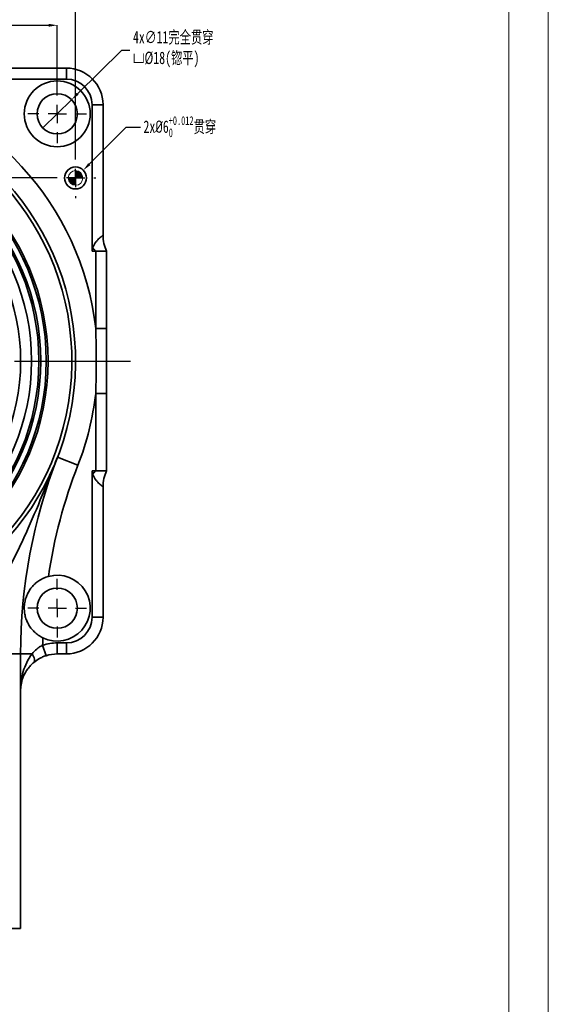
# Model space of a CAD drawing. Header units: millimetres. Extents: x -2031 to 1277, y -458 to 5880.
# Tile 39 of 61: x 650 to 794, y 2779 to 3048. Entities that reach past the tile are written whole.
import ezdxf

# ---------------------------------------------------------------- set-up
doc = ezdxf.new("R2010")
doc.units = ezdxf.units.MM
doc.header["$LTSCALE"] = 5
doc.header["$PDSIZE"] = -1
doc.linetypes.add('CENTER', pattern=[10.16, 6.35, -1.27, 1.27, -1.27])
for name, color, linetype, lineweight in [('1轮廓实线层', 7, 'Continuous', 18), ('2细线层', 4, 'Continuous', 13), ('图框层', 7, 'Continuous', 18)]:
    doc.layers.add(name, color=color, linetype=linetype, lineweight=lineweight)
doc.layers.add('中心线层', color=4, linetype='CENTER')
doc.layers.add('标注层', color=7, linetype='Continuous')
doc.styles.add('SLDTEXTSTYLE0', font='TXT', dxfattribs={"width": 0.7})
doc.dimstyles.new('SLDDIMSTYLE0', dxfattribs={"dimtxt": 2.53938, "dimasz": 2.3, "dimexe": 0, "dimexo": 0.0625, "dimgap": 0.634845, "dimtad": 0, "dimtih": 1, "dimtoh": 1, "dimdec": 6, "dimrnd": 1e-09, "dimzin": 12, "dimdsep": 46, "dimtxsty": 'SLDTEXTSTYLE0', "dimblk1": 'NONE', "dimsah": 1, "dimcen": 0, "dimadec": 0, "dimazin": 3, "dimtfac": 1, "dimtmove": 0, "dimatfit": 3, "dimldrblk": 'NONE', "dimfxl": 1, "dimfrac": 2, "dimtolj": 1, "dimtzin": 12, "dimarcsym": 0})
doc.dimstyles.new('SLDDIMSTYLE1', dxfattribs={"dimtxt": 2.53938, "dimasz": 2.3, "dimexe": 0, "dimexo": 0.0625, "dimgap": 0.634845, "dimtad": 2, "dimrnd": 1e-09, "dimzin": 12, "dimdsep": 46, "dimtxsty": 'SLDTEXTSTYLE0', "dimsah": 1, "dimcen": 0.09, "dimadec": 0, "dimazin": 3, "dimtfac": 1, "dimtofl": 0, "dimtmove": 0, "dimatfit": 3, "dimfxl": 1, "dimfrac": 2, "dimtolj": 1, "dimtzin": 12, "dimarcsym": 0})
doc.dimstyles.new('SLDDIMSTYLE3', dxfattribs={"dimtxt": 2.53938, "dimasz": 2.3, "dimexe": 0, "dimexo": 0.0625, "dimgap": 0.634845, "dimtad": 0, "dimtih": 1, "dimtoh": 1, "dimdec": 6, "dimrnd": 1e-09, "dimzin": 12, "dimdsep": 46, "dimtxsty": 'SLDTEXTSTYLE0', "dimsah": 1, "dimcen": 0, "dimadec": 0, "dimazin": 3, "dimtol": 1, "dimtp": 0.01, "dimtfac": 1, "dimtdec": 3, "dimtofl": 0, "dimtmove": 0, "dimatfit": 3, "dimfxl": 1, "dimfrac": 2, "dimtolj": 1, "dimtzin": 0, "dimarcsym": 0})
doc.dimstyles.new('SLDDIMSTYLE5', dxfattribs={"dimtxt": 2.53938, "dimasz": 2.3, "dimexe": 0, "dimexo": 0.0625, "dimgap": 0.634845, "dimtad": 2, "dimdec": 3, "dimrnd": 1e-09, "dimzin": 12, "dimdsep": 46, "dimtxsty": 'SLDTEXTSTYLE0', "dimsah": 1, "dimcen": 0.09, "dimadec": 0, "dimazin": 3, "dimtfac": 1, "dimtdec": 3, "dimtofl": 0, "dimtmove": 0, "dimatfit": 3, "dimfxl": 1, "dimfrac": 2, "dimtolj": 1, "dimtzin": 12, "dimarcsym": 0})
doc.dimstyles.new('SLDDIMSTYLE6', dxfattribs={"dimtxt": 2.53938, "dimasz": 2.3, "dimexe": 0, "dimexo": 0.0625, "dimgap": 0.634845, "dimtad": 2, "dimdec": 3, "dimrnd": 1e-09, "dimzin": 12, "dimdsep": 46, "dimtxsty": 'SLDTEXTSTYLE0', "dimsah": 1, "dimcen": 0.09, "dimadec": 0, "dimazin": 3, "dimtol": 1, "dimtm": 0.019, "dimtfac": 1, "dimtdec": 3, "dimtofl": 0, "dimtmove": 0, "dimatfit": 3, "dimfxl": 1, "dimfrac": 2, "dimtolj": 1, "dimarcsym": 0})

# ---------------------------------------------------------------- blocks, each defined once
blk = doc.blocks.new('ZwmFrameMain_2_A4^_^无分区图框^_^portrait')
at = {"layer": '1轮廓实线层'}
blk.add_line((180, 287), (180, 0), dxfattribs=at)
at = {"layer": '2细线层'}
blk.add_line((185, 292), (185, -5), dxfattribs=at)
blk = doc.blocks.new('*D74')
at = {"layer": 'Defpoints', "color": 0, "transparency": 16777216}
for p in [(966.27, -46.47), (831.27, -62.66), (966.27, -62.66)]:
    blk.add_point(p, dxfattribs=at)
at = {"layer": '标注层', "color": 0, "lineweight": -2, "transparency": 16777216}
for p, q in [((831.27, -62.6), (831.27, -46.47)), ((833.57, -46.47), (963.97, -46.47)), ((966.27, -62.6), (966.27, -46.47))]:
    blk.add_line(p, q, dxfattribs=at)
at = {"layer": '标注层', "color": 0, "transparency": 16777216}
for points in [[(833.57, -46.09), (833.57, -46.86), (831.27, -46.47)], [(963.97, -46.09), (963.97, -46.86), (966.27, -46.47)]]:
    blk.add_solid(points, dxfattribs=at)
at = {"layer": '标注层', "color": 0, "transparency": 16777216, "insert": (898.84, -42.24), "char_height": 3.386, "attachment_point": 2, "style": 'SLDTEXTSTYLE0'}
blk.add_mtext('\\A1;135', dxfattribs=at)
blk = doc.blocks.new('_None')
blk = doc.blocks.new('*D76')
at = {"layer": 'Defpoints', "color": 0, "transparency": 16777216}
for p in [(970.19, -66.8), (962.35, -74.52)]:
    blk.add_point(p, dxfattribs=at)
at = {"layer": '标注层', "color": 0, "lineweight": -2, "transparency": 16777216}
for p, q in [((983.8, -53.4), (971.82, -65.19)), ((986.1, -53.4), (983.8, -53.4)), ((962.35, -74.52), (970.19, -66.8))]:
    blk.add_line(p, q, dxfattribs=at)
at = {"layer": '标注层', "color": 0, "transparency": 16777216}
blk.add_solid([(971.56, -64.92), (972.09, -65.46), (970.19, -66.8)], dxfattribs=at)
at = {"layer": '标注层', "color": 0, "transparency": 16777216, "insert": (986.95, -48.03), "char_height": 3.3858, "attachment_point": 1, "style": 'SLDTEXTSTYLE0'}
blk.add_mtext('\\A1;4x∅11完全贯穿\\P{\\fGDT;v}%%c18(锪平)\\P', dxfattribs=at)
blk = doc.blocks.new('*D79')
at = {"layer": 'Defpoints', "color": 0, "transparency": 16777216}
for p in [(795.33, -88.16), (965.77, -88.16), (820.77, -188.16)]:
    blk.add_point(p, dxfattribs=at)
at = {"layer": '标注层', "color": 0, "lineweight": -2, "transparency": 16777216}
for p, q in [((965.7, -88.16), (795.33, -88.16)), ((795.33, -185.86), (795.33, -90.46)), ((820.7, -188.16), (795.33, -188.16))]:
    blk.add_line(p, q, dxfattribs=at)
at = {"layer": '标注层', "color": 0, "transparency": 16777216}
for points in [[(794.95, -90.46), (795.72, -90.46), (795.33, -88.16)], [(794.95, -185.86), (795.72, -185.86), (795.33, -188.16)]]:
    blk.add_solid(points, dxfattribs=at)
at = {"layer": '标注层', "color": 0, "transparency": 16777216, "insert": (791.04, -127.22), "char_height": 3.3858, "attachment_point": 1, "rotation": 90, "style": 'SLDTEXTSTYLE0'}
blk.add_mtext('\\A1;100±0.018', dxfattribs=at)
blk = doc.blocks.new('*D81')
at = {"layer": 'Defpoints', "color": 0, "transparency": 16777216}
for p in [(971.27, -40.29), (971.27, -82.66), (826.27, -182.66)]:
    blk.add_point(p, dxfattribs=at)
at = {"layer": '标注层', "color": 0, "lineweight": -2, "transparency": 16777216}
for p, q in [((826.27, -182.6), (826.27, -40.29)), ((828.57, -40.29), (968.97, -40.29)), ((971.27, -82.6), (971.27, -40.29))]:
    blk.add_line(p, q, dxfattribs=at)
at = {"layer": '标注层', "color": 0, "transparency": 16777216}
for points in [[(828.57, -39.91), (828.57, -40.68), (826.27, -40.29)], [(968.97, -39.91), (968.97, -40.68), (971.27, -40.29)]]:
    blk.add_solid(points, dxfattribs=at)
at = {"layer": '标注层', "color": 0, "transparency": 16777216, "insert": (891.6, -36), "char_height": 3.3858, "attachment_point": 1, "style": 'SLDTEXTSTYLE0'}
blk.add_mtext('\\A1;145±0.02', dxfattribs=at)
blk = doc.blocks.new('*D82')
at = {"layer": 'Defpoints', "color": 0, "transparency": 16777216}
for p in [(973.39, -86.04), (969.15, -90.28)]:
    blk.add_point(p, dxfattribs=at)
at = {"layer": '标注层', "color": 0, "lineweight": -2, "transparency": 16777216}
for p, q in [((985.04, -74.39), (975.02, -84.42)), ((988.98, -74.39), (985.04, -74.39))]:
    blk.add_line(p, q, dxfattribs=at)
at = {"layer": '标注层', "color": 0, "transparency": 16777216}
blk.add_solid([(974.74, -84.14), (975.29, -84.69), (973.39, -86.04)], dxfattribs=at)
at = {"layer": '标注层', "color": 0, "transparency": 16777216, "insert": (989.83, -71.32), "char_height": 3.3858, "attachment_point": 1, "style": 'SLDTEXTSTYLE0'}
blk.add_mtext('\\A1;2x{\\fISOCPEUR|b0|i0|c134|p34;%%C}6{\\H0.7x;\\S+0.012^ 0;}贯穿', dxfattribs=at)
blk = doc.blocks.new('SW_CENTERMARKSYMBOL_4')
at = {"layer": '中心线层', "color": 0}
for p, q in [((0, 5), (0, 8)), ((-5, 0), (-8, 0)), ((0, 0), (-2.5, 0)), ((0, 0), (0, 2.5)), ((0, 0), (0, -2.5)), ((0, 0), (2.5, 0)), ((5, 0), (8, 0)), ((0, -5), (0, -8))]:
    blk.add_line(p, q, dxfattribs=at)
blk = doc.blocks.new('SW_CENTERMARKSYMBOL_5')
at = {"layer": '中心线层', "color": 0}
for p, q in [((0, 5), (0, 8)), ((-5, 0), (-8, 0)), ((0, 0), (-2.5, 0)), ((0, 0), (0, 2.5)), ((0, 0), (0, -2.5)), ((0, 0), (2.5, 0)), ((5, 0), (8, 0)), ((0, -5), (0, -8))]:
    blk.add_line(p, q, dxfattribs=at)
blk = doc.blocks.new('SW_CENTERMARKSYMBOL_6')
at = {"layer": '中心线层', "color": 0}
for p, q in [((0, 5), (0, 5.5)), ((-5, 0), (-5.5, 0)), ((0, 0), (-2.5, 0)), ((0, 0), (0, 2.5)), ((0, 0), (0, -2.5)), ((0, 0), (2.5, 0)), ((5, 0), (5.5, 0)), ((0, -5), (0, -5.5))]:
    blk.add_line(p, q, dxfattribs=at)
blk = doc.blocks.new('SW_DOWELSYMBOL_1')
at = {"linetype": 'Continuous', "lineweight": 0}
h = blk.add_hatch(color=0, dxfattribs=at)
edge = h.paths.add_edge_path(flags=0)
edge.add_arc((0, 0), 2, 180, 270)
edge.add_line((0, -2), (0, 0))
edge.add_line((0, 0), (-2, 0))
h = blk.add_hatch(color=0, dxfattribs=at)
edge = h.paths.add_edge_path(flags=0)
edge.add_arc((0, 0), 2, 0, 90)
edge.add_line((0, 2), (0, 0))
edge.add_line((0, 0), (2, 0))
at = {"color": 0, "linetype": 'Continuous', "lineweight": 0}
blk.add_circle((0, 0), 2, dxfattribs=at)
blk = doc.blocks.new('12132132')
at = {"layer": '中心线层', "color": 0}
for p, q in [((1288.78, -114.69), (1288.78, -30.6)), ((1288.78, -119.69), (1288.78, -117.19)), ((1283.78, -119.69), (1199.14, -119.69)), ((1288.78, -119.69), (1286.28, -119.69)), ((1288.78, -119.69), (1288.78, -122.19)), ((1288.78, -119.69), (1291.28, -119.69)), ((1293.78, -119.69), (1381.11, -119.69)), ((1288.78, -124.69), (1288.78, -285.65))]:
    blk.add_line(p, q, dxfattribs=at)
blk = doc.blocks.new('321321321')
at = {"color": 7, "linetype": 'Continuous', "lineweight": 35}
for p, q in [((914.0394631, -58.1627658), (968.7669387, -58.1627658)), ((968.7669387, -58.1627658), (968.7669387, -61.1627658)), ((968.7669387, -61.1627658), (914.0394631, -61.1627658)), ((978.7669387, -68.1627658), (975.7669387, -68.1627658)), ((975.7669387, -108.1627658), (975.7669387, -68.1627658)), ((978.7669387, -68.1627658), (978.7669387, -103.8038668)), ((976.7669387, -108.1627658), (975.7669387, -108.1627658)), ((976.7669387, -129.3168628), (976.7669387, -108.1627658)), ((976.7669387, -108.1627658), (979.7669387, -108.1627658)), ((979.7669387, -108.1627658), (979.7669387, -129.3168628)), ((979.7669387, -129.3168628), (976.7669387, -129.3168628)), ((979.7669387, -147.0086688), (976.7669387, -147.0086688)), ((976.7669387, -168.1627658), (976.7669387, -147.0086688)), ((979.7669387, -147.0086688), (979.7669387, -168.1627658)), ((971.9348633, -166.6005016), (966.3424104, -164.4269167)), ((975.7669387, -208.1627658), (975.7669387, -168.1627658)), ((976.7669387, -168.1627658), (975.7669387, -168.1627658)), ((979.7669387, -168.1627658), (976.7669387, -168.1627658)), ((978.7669387, -172.5216647), (978.7669387, -208.1627658)), ((978.7669387, -208.1627658), (975.7669387, -208.1627658)), ((963.205268, -218.6429878), (962.2867668, -215.7870544)), ((966.2669387, -215.1627658), (968.7669387, -215.1627658)), ((966.2669387, -218.1627658), (966.2669387, -215.1627658)), ((968.7669387, -218.1627658), (968.7669387, -215.1627658)), ((946.2669387, -218.1627658), (956.2669387, -218.1627658)), ((956.2669387, -218.1627658), (956.2669387, -293.1627658)), ((959.3958562, -218.1627658), (956.2669387, -218.1627658)), ((968.7669387, -218.1627658), (966.2669387, -218.1627658)), ((956.2669387, -293.1627658), (946.2669387, -293.1627658))]:
    blk.add_line(p, q, dxfattribs=at)
at = {"color": 7, "linetype": 'Continuous', "lineweight": 35, "flags": 128}
blk.add_lwpolyline([(959.8772281, -220.4704581), (959.9934408, -220.3256474), (960.0593184, -220.1272892), (960.0732299, -219.8802943), (960.0348309, -219.5907777), (959.9450721, -219.265907), (959.8061757, -218.9137253), (959.6215803, -218.5429518), (959.3958562, -218.1627658)], dxfattribs=at)
at = {"color": 7, "linetype": 'Continuous', "lineweight": 35}
for centre, radius in [((966.2669387, -70.6627658), 9), ((966.2669387, -70.6627658), 5.5), ((898.7669387, -138.1627658), 65), ((898.7669387, -138.1627658), 64.5), ((898.7669387, -138.1627658), 63), ((898.7669387, -138.1627658), 62.5), ((898.7669387, -138.1627658), 60.5), ((898.7669387, -138.1627658), 57.5), ((971.2669387, -88.1627658), 3), ((966.2669387, -205.6627658), 5.5)]:
    blk.add_circle(centre, radius, dxfattribs=at)
for centre, radius, start, end in [((968.7669387, -68.1627658), 10, 0, 90), ((898.7669387, -138.1627658), 78.5, 6.470213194, 78.781302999), ((968.7669387, -68.1627658), 7, 0, 90), ((898.7669387, -138.1627658), 72.5, 97.151293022, 82.848706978), ((898.7669387, -138.1627658), 71.5, 97.151293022, 82.848706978), ((988.7669387, -103.8038668), 10, 180, 205.841932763), ((1106.0243057, 6.0045193), 172.4576351, 221.065198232, 221.45272969), ((898.7669387, -138.1627658), 78.5, 338.760689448, 353.529786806), ((1104.6002721, -218.1627658), 148.3333333, 158.760689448, 180), ((1104.6002721, -218.1627658), 142.3333333, 158.760689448, 171.446598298), ((1106.0243057, -282.3300509), 172.4576351, 138.54727031, 138.934801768), ((988.7669387, -172.5216647), 10, 154.158067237, 180), ((966.2669387, -205.6627658), 9, 244.095571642, 105.577814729), ((968.7669387, -208.1627658), 7, 270, 0), ((968.7669387, -208.1627658), 10, 270, 0), ((1104.6002721, -218.1627658), 142.3333333, 178.226788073, 179.043621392), ((966.2669387, -228.1627658), 13, 90, 107.82839139), ((966.2669387, -228.1627658), 10, 90, 107.82839139)]:
    blk.add_arc(centre, radius, start, end, dxfattribs=at)
for points, knots in [([(975.997708, -107.285903), (976.0624526, -107.0400003), (976.1524785, -106.8022721), (976.369227, -106.3484716), (976.497548, -106.129394), (976.7760112, -105.7173771), (976.9257853, -105.5242878), (977.2369908, -105.1600665), (977.4001909, -104.9874308), (977.7167679, -104.6750497), (977.8711222, -104.5339328), (978.1620049, -104.2803782), (978.2946012, -104.1714054), (978.517455, -103.9932733), (978.6098929, -103.9223964), (978.7337271, -103.8284354), (978.7669387, -103.8038668), (978.7669387, -103.8038668)], [0, 0, 0, 0, 0.125, 0.125, 0.25, 0.25, 0.375, 0.375, 0.5, 0.5, 0.625, 0.625, 0.75, 0.75, 0.875, 0.875, 1, 1, 1, 1]), ([(975.997708, -107.285903), (975.9225126, -107.571498), (975.8473457, -107.8571722), (975.772183, -108.1428347), (975.7704349, -108.1494784), (975.7686868, -108.1561221), (975.7669387, -108.1627658)], [0, 0, 0, 0, 0.00088615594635, 0.00088615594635, 0.00088615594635, 0.00090676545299, 0.00090676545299, 0.00090676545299, 0.00090676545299]), ([(976.7669387, -147.0086688), (976.8774197, -144.0610661), (976.9336054, -141.1124501), (976.9336054, -135.2130815), (976.8774197, -132.2644655), (976.7669387, -129.3168628)], [0, 0, 0, 0, 0.5, 0.5, 1, 1, 1, 1]), ([(979.7669387, -129.3168628), (979.7669387, -132.2655044), (979.7669387, -135.2141242), (979.7669387, -141.1114074), (979.7669387, -144.0600272), (979.7669387, -147.0086688)], [0, 0, 0, 0, 0.5, 0.5, 1, 1, 1, 1]), ([(946.7950633, -205.2414454), (947.9197652, -203.6481617), (948.9638778, -202.0215574), (950.4492648, -199.5453099), (950.9306986, -198.7137945), (951.8707846, -197.0403676), (952.3297501, -196.1978167), (953.673275, -193.6660386), (954.5264222, -191.9700022), (956.174527, -188.5653752), (956.9693234, -186.856792), (959.2922955, -181.7166604), (960.761093, -178.2704811), (962.8984022, -173.0905777), (963.5995392, -171.3615862), (964.637833, -168.7642103), (964.9816722, -167.8977644), (965.6651597, -166.1634296), (966.005413, -165.293983), (966.3424104, -164.4269167)], [0, 0, 0, 0, 0.125, 0.125, 0.1875, 0.1875, 0.25, 0.25, 0.375, 0.375, 0.5, 0.5, 0.75, 0.75, 0.875, 0.875, 0.9375, 0.9375, 1, 1, 1, 1]), ([(975.997708, -169.0396286), (975.9225126, -168.7540336), (975.8473457, -168.4683593), (975.772183, -168.1826969), (975.7704349, -168.1760532), (975.7686868, -168.1694095), (975.7669387, -168.1627658)], [0, 0, 0, 0, 0.00088615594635, 0.00088615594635, 0.00088615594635, 0.00090676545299, 0.00090676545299, 0.00090676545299, 0.00090676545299]), ([(978.7669387, -172.5216647), (978.7669387, -172.5216647), (978.7343844, -172.4975886), (978.6415905, -172.4271893), (978.6028468, -172.3975985), (978.512966, -172.3279032), (978.462249, -172.2881261), (978.2951591, -172.1545817), (978.1625897, -172.0456456), (977.8716781, -171.7921007), (977.7172976, -171.6509808), (977.4006545, -171.3385819), (977.2374069, -171.1659238), (976.9261015, -170.8016421), (976.7762772, -170.6085179), (976.4977188, -170.1964205), (976.3693502, -169.9772922), (976.1525253, -169.5233831), (976.0624695, -169.2855956), (975.997708, -169.0396286)], [0, 0, 0, 0, 0.125, 0.125, 0.1875, 0.1875, 0.25, 0.25, 0.375, 0.375, 0.5, 0.5, 0.625, 0.625, 0.75, 0.75, 0.875, 0.875, 1, 1, 1, 1]), ([(962.3350969, -213.7584819), (962.1156898, -213.6519226), (961.8995344, -213.5357714), (961.483196, -213.28997), (961.2815771, -213.1596499), (960.8907778, -212.8845382), (960.7006879, -212.738962), (960.3374695, -212.4375053), (960.1646735, -212.2820642), (959.6701524, -211.8022621), (959.3721076, -211.4645318), (958.9669796, -210.931579), (958.8387553, -210.7490532), (958.5995216, -210.3807042), (958.4879798, -210.1942452), (958.1758118, -209.6275728), (957.99747, -209.240247), (957.6958017, -208.4409117), (957.5719166, -208.026695), (957.3835652, -207.1718204), (957.3187973, -206.7335287), (957.2561079, -205.8066273), (957.2598072, -205.3282331), (957.3270278, -204.5959597), (957.3589716, -204.3571209), (957.4403806, -203.8883758), (957.4902306, -203.6570267), (957.6623177, -202.9841702), (957.8049912, -202.5667962), (958.1433706, -201.764404), (958.3404813, -201.3786202), (958.7820831, -200.6468346), (959.0272477, -200.2988745), (959.5709166, -199.6338568), (959.8693238, -199.3168793), (960.5295172, -198.7142591), (960.8862998, -198.4336982), (961.4588436, -198.0512683), (961.6563185, -197.9298929), (962.0658415, -197.6999821), (962.2791722, -197.5909071), (962.9305757, -197.2903455), (963.3812658, -197.1240482), (963.850017, -196.9933662)], [0, 0, 0, 0, 0.03125, 0.03125, 0.0625, 0.0625, 0.09375, 0.09375, 0.125, 0.125, 0.1875, 0.1875, 0.21875, 0.21875, 0.25, 0.25, 0.3125, 0.3125, 0.375, 0.375, 0.4375, 0.4375, 0.5, 0.5, 0.53125, 0.53125, 0.5625, 0.5625, 0.625, 0.625, 0.6875, 0.6875, 0.75, 0.75, 0.8125, 0.8125, 0.875, 0.875, 0.90625, 0.90625, 0.9375, 0.9375, 1, 1, 1, 1]), ([(959.3958562, -218.1627658), (959.7804792, -217.6882194), (960.2060281, -217.2439894), (960.9273796, -216.637055), (961.1836519, -216.44373), (961.7173203, -216.0904683), (961.9954242, -215.9296187), (962.2867668, -215.7870544)], [0, 0, 0, 0, 0.5, 0.5, 0.75, 0.75, 1, 1, 1, 1]), ([(959.3958562, -218.1627658), (958.8030964, -218.9013406), (958.329677, -219.6840036), (957.5372572, -221.3123866), (957.223399, -222.154422), (956.7336994, -223.853468), (956.5582148, -224.7075845), (956.3830743, -225.9968269), (956.3395677, -226.4279224), (956.2960153, -227.0767922), (956.2851238, -227.2934538), (956.2705849, -227.7275621), (956.2669387, -227.9460679), (956.2669387, -228.1627658)], [0, 0, 0, 0, 0.25, 0.25, 0.5, 0.5, 0.75, 0.75, 0.875, 0.875, 0.9375, 0.9375, 1, 1, 1, 1]), ([(959.8772281, -220.4704581), (959.5399416, -220.7506292), (959.2362573, -221.0399224), (958.6811032, -221.6343297), (958.4298054, -221.9394684), (957.7428299, -222.876943), (957.3776865, -223.5268305), (956.8087879, -224.8379975), (956.6053698, -225.4960076), (956.4020363, -226.4900199), (956.3514772, -226.8225147), (956.3008138, -227.3234112), (956.2881322, -227.4907362), (956.2711939, -227.8261826), (956.2669387, -227.9954511), (956.2669387, -228.1627658)], [0, 0, 0, 0, 0.125, 0.125, 0.25, 0.25, 0.5, 0.5, 0.75, 0.75, 0.875, 0.875, 0.9375, 0.9375, 1, 1, 1, 1]), ([(963.205268, -218.6429878), (962.8832143, -218.746564), (962.5708784, -218.8649824), (961.9639176, -219.1298456), (961.6678136, -219.2773802), (960.8312955, -219.7448149), (960.33197, -220.092721), (959.8772281, -220.4704581)], [0, 0, 0, 0, 0.25, 0.25, 0.5, 0.5, 1, 1, 1, 1])]:
    blk.add_open_spline(points, degree=3, knots=knots, dxfattribs=at)
at = {"color": 7, "linetype": 'Continuous', "lineweight": 0}
blk.add_blockref('SW_DOWELSYMBOL_1', (971.2669387, -88.1627658), dxfattribs=at)
at = {"layer": '中心线层'}
for name, p in [('12132132', (-390.0091429, -18.4767659)), ('SW_CENTERMARKSYMBOL_5', (966.2669387, -70.6627658)), ('SW_CENTERMARKSYMBOL_6', (971.2669387, -88.1627658)), ('SW_CENTERMARKSYMBOL_4', (966.2669387, -205.6627658))]:
    blk.add_blockref(name, p, dxfattribs=at)
at = {"layer": '标注层'}
for base, p1, p2, dimstyle, picture, middle in [((971.2669387, -40.2934565), (826.2669387, -182.6627658), (971.2669387, -82.6627658), 'SLDDIMSTYLE5', '*D81', (898.843847, -40.2934565)), ((966.2669387, -46.4723532), (831.2669387, -62.6627658), (966.2669387, -62.6627658), 'SLDDIMSTYLE0', '*D74', (898.843847, -46.4723532))]:
    dim = blk.add_linear_dim(base=base, p1=p1, p2=p2, dimstyle=dimstyle, dxfattribs=at)
    dim.commit()
    dim.dimension.update_dxf_attribs({"geometry": picture, "text_midpoint": middle, "dimtype": 128})
for p1, p2, text, dimstyle, picture, middle in [((962.3478645, -74.5216331), (970.1860129, -66.8038984), '4x<>完全贯穿\\P{\\fGDT;v}%%c18(锪平)\\P', 'SLDDIMSTYLE1', '*D76', (998.3709026, -53.3963133)), ((969.1453523, -90.2838201), (973.3885251, -86.0417115), '2x{\\fISOCPEUR|b0|i0|c134|p34;%%C}6{\\H0.7x;\\S+0.012^ 0;}贯穿', 'SLDDIMSTYLE6', '*D82', (1000.6900783, -74.3885112))]:
    dim = blk.add_diameter_dim_2p(p1=p1, p2=p2, text=text, dimstyle=dimstyle, dxfattribs=at)
    dim.commit()
    dim.dimension.update_dxf_attribs({"geometry": picture, "text_midpoint": middle, "dimtype": 131})
dim = blk.add_linear_dim(base=(795.334047, -88.1627658), p1=(820.7669387, -188.1627658), p2=(965.7669387, -88.1627658), angle=90, dimstyle='SLDDIMSTYLE3', dxfattribs=at)
dim.commit()
dim.dimension.update_dxf_attribs({"geometry": '*D79', "text_midpoint": (795.334047, -119.096253), "dimtype": 128})

msp = doc.modelspace()

# ---------------------------------------------------------------- block references
msp.add_blockref('321321321', (-306.495, 3092.669))
at = {"layer": '图框层', "xscale": 2.160000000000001, "yscale": 2.160000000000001, "zscale": 2.160000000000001}
msp.add_blockref('ZwmFrameMain_2_A4^_^无分区图框^_^portrait', (394.277, 2555.33), dxfattribs=at)

doc.saveas('drawing.dxf')
